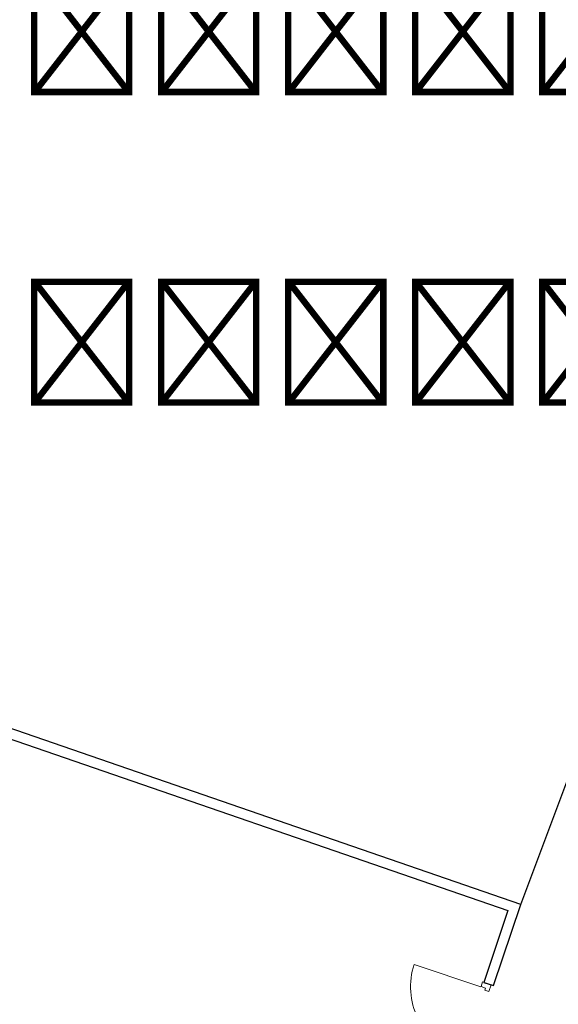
# Model space of a CAD drawing. Header units: millimetres. Extents: x 1512 to 2105, y 794 to 1149.
# Tile 87 of 256: x 1816.7 to 1822.07, y 862.17 to 871.98. Entities that reach past the tile are written whole.
import ezdxf

# ---------------------------------------------------------------- set-up
doc = ezdxf.new("R2010")
doc.units = ezdxf.units.MM
for name, color, linetype, lineweight in [('A-DOOR', 31, 'Continuous', 9), ('A-DOOR-FRAM', 31, 'Continuous', 9), ('A-WALL', 113, 'Continuous', 9)]:
    doc.layers.add(name, color=color, linetype=linetype, lineweight=lineweight)
doc.styles.get("Standard").update_dxf_attribs({"font": 'arial.ttf'})

# ---------------------------------------------------------------- blocks, each defined once
blk = doc.blocks.new('ExtDbl _3_ - 1510 x 2110mm-232864-دوم')
at = {"layer": 'A-DOOR'}
for p, q in [((-0.7035, -0.766), (-0.7035, -0.064)), ((0.7035, -0.766), (0.7035, -0.064))]:
    blk.add_line(p, q, dxfattribs=at)
for centre, start, end in [((-0.7035, -0.064), 270, 0), ((0.7035, -0.064), 180, 270)]:
    blk.add_arc(centre, 0.702, start, end, dxfattribs=at)
at = {"layer": 'A-DOOR-FRAM'}
for p, q in [((-0.6845, 0.025), (-0.755, 0.025)), ((-0.755, 0.025), (-0.755, -0.064)), ((-0.6845, -0.017), (-0.6845, 0.025)), ((0.755, 0.025), (0.6845, 0.025)), ((0.6845, 0.025), (0.6845, -0.017)), ((0.755, -0.064), (0.755, 0.025)), ((-0.755, -0.064), (-0.7065, -0.064)), ((-0.7065, -0.064), (-0.7065, -0.017)), ((-0.7065, -0.017), (-0.6845, -0.017)), ((0.6845, -0.017), (0.7065, -0.017)), ((0.7065, -0.017), (0.7065, -0.064)), ((0.7065, -0.064), (0.755, -0.064))]:
    blk.add_line(p, q, dxfattribs=at)

msp = doc.modelspace()

# ---------------------------------------------------------------- linework, layer by layer
msp.add_line((1821.6938, 863.1693), (1824.2666, 870.0219))
at = {"layer": 'A-WALL', "lineweight": 25}
for p, q in [((1821.6938, 863.1693), (1807.9854, 867.896)), ((1812.6662, 866.1763), (1821.5675, 863.1071)), ((1821.5675, 863.1071), (1821.328, 862.3923)), ((1821.4229, 862.3606), (1821.6938, 863.1693)), ((1821.328, 862.3923), (1821.4229, 862.3606))]:
    msp.add_line(p, q, dxfattribs=at)

# ---------------------------------------------------------------- block references
at = {"layer": 'A-DOOR', "rotation": 251.4808449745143}
msp.add_blockref('ExtDbl _3_ - 1510 x 2110mm-232864-دوم', (1821.1356, 861.6605), dxfattribs=at)

# ---------------------------------------------------------------- texts
at = {"insert": (1814.1566, 875.3987), "char_height": 0.92756, "attachment_point": 1}
msp.add_mtext_dynamic_manual_height_columns('{\\fArial|b0|i0|c178|p34;مطالعه کتابهای چندرسانه ای\\Pخواهران}', width=4.028264, gutter_width=12.5, heights=[0], dxfattribs=at)

doc.saveas('drawing.dxf')
